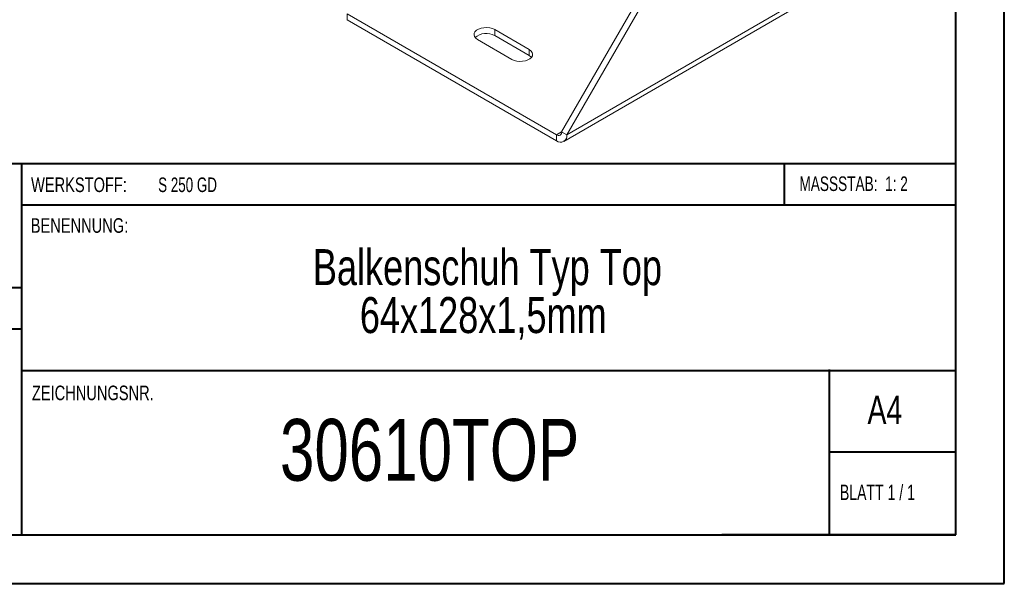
# Model space of a CAD drawing. Header units: millimetres. Extents: x 0 to 210, y 0 to 297.
# Tile 2 of 4: x 109 to 210, y 0 to 58. Entities that reach past the tile are written whole.
import ezdxf

# ---------------------------------------------------------------- set-up
doc = ezdxf.new("R2010")
doc.units = ezdxf.units.MM
doc.styles.add('SLDTEXTSTYLE0', font='TXT', dxfattribs={"width": 0.75})
doc.styles.add('SLDTEXTSTYLE1', font='TXT', dxfattribs={"width": 0.681818})
doc.styles.add('SLDTEXTSTYLE2', font='TXT', dxfattribs={"width": 0.7})
doc.styles.add('SLDTEXTSTYLE3', font='TXT', dxfattribs={"width": 0.6875})

# ---------------------------------------------------------------- blocks, each defined once
blk = doc.blocks.new('SW_NOTE_1')
at = {"color": 0, "linetype": 'Continuous', "lineweight": 0, "char_height": 3.7042, "attachment_point": 2, "style": 'SLDTEXTSTYLE0'}
for s, insert in [('Balkenschuh Typ Top', (24.66, 4.77)), ('64x128x1,5mm', (24.23, -0.16))]:
    blk.add_mtext(s, dxfattribs=dict(at, insert=insert))

msp = doc.modelspace()

# ---------------------------------------------------------------- linework, layer by layer
at = {"color": 7, "linetype": 'Continuous', "lineweight": 40}
for p, q in [((210.08, 0.21), (210.08, 297.21)), ((205.08, 5.21), (205.08, 292.21)), ((205.08, 43.37), (10.11, 43.37)), ((108.91, 43.37), (108.91, 5.12)), ((187.47, 39.12), (187.47, 43.37)), ((205.08, 39.12), (108.91, 39.12)), ((108.91, 30.62), (10.11, 30.62)), ((108.91, 26.37), (10.11, 26.37)), ((108.91, 22.12), (205.08, 22.12)), ((192.08, 5.21), (192.08, 22.21)), ((205.08, 13.71), (192.08, 13.71)), ((10.08, 5.21), (205.08, 5.21)), ((205.08, 5.21), (180.99, 5.21)), ((0.08, 0.21), (210.08, 0.21))]:
    msp.add_line(p, q, dxfattribs=at)
at = {"color": 7, "linetype": 'Continuous', "lineweight": 15}
for p, q in [((164.52, 46.66), (175.48, 65.64)), ((165.05, 46.35), (176.01, 65.34)), ((165.05, 46.35), (188.74, 60.03)), ((142.43, 58.8), (163.99, 46.35)), ((142.43, 58.8), (142.43, 58.19)), ((164.74, 45.67), (188.43, 59.34)), ((142.43, 58.19), (163.99, 45.74)), ((161.16, 55.13), (157.63, 57.17)), ((157.63, 56.56), (157.63, 57.17)), ((155.86, 56.15), (159.4, 54.11)), ((161.16, 54.52), (157.63, 56.56)), ((161.16, 54.52), (161.16, 55.13)), ((164.52, 46.66), (163.99, 46.35)), ((164.52, 46.66), (165.05, 46.35)), ((163.99, 46.35), (163.99, 45.74))]:
    msp.add_line(p, q, dxfattribs=at)
at = {"color": 7, "linetype": 'Continuous', "lineweight": 15, "flags": 128}
for points in [[(157.63, 57.17), (157.39, 57.28), (157.12, 57.35), (156.82, 57.38), (156.52, 57.37), (156.23, 57.32), (155.97, 57.23), (155.76, 57.11), (155.6, 56.96), (155.51, 56.79), (155.5, 56.62), (155.55, 56.45), (155.67, 56.29), (155.86, 56.15)], [(159.4, 54.11), (159.63, 54), (159.91, 53.93), (160.2, 53.9), (160.5, 53.91), (160.79, 53.96), (161.05, 54.05), (161.26, 54.17), (161.42, 54.32), (161.51, 54.49), (161.53, 54.66), (161.47, 54.83), (161.35, 54.99), (161.16, 55.13)], [(161.41, 54.31), (161.35, 54.38), (161.16, 54.52)]]:
    msp.add_lwpolyline(points, dxfattribs=at)
at = {"color": 7, "linetype": 'Continuous', "lineweight": 15}
for centre, radius, start, end in [((156.76, 55.02), 1.76, 60.6485, 130.912), ((164.2, 46.61), 0.328, 230.7967, 9.214), ((164.41, 46.25), 0.655, 230.7967, 9.214)]:
    msp.add_arc(centre, radius, start, end, dxfattribs=at)

# ---------------------------------------------------------------- block references
at = {"color": 7, "linetype": 'Continuous', "lineweight": 0}
msp.add_blockref('SW_NOTE_1', (132.22, 29.82), dxfattribs=at)

# ---------------------------------------------------------------- texts
for s, insert, char_height, attachment_point, style in [('WERKSTOFF:', (109.91, 41.96), 1.5, 1, 'SLDTEXTSTYLE0'), ('S 250 GD', (122.99, 41.96), 1.5, 1, 'SLDTEXTSTYLE3'), ('MASSSTAB:  1: 2', (188.99, 42.07), 1.5, 1, 'SLDTEXTSTYLE2'), ('BENENNUNG:', (109.88, 37.77), 1.5, 1, 'SLDTEXTSTYLE0'), ('ZEICHNUNGSNR.', (110, 20.55), 1.5, 1, 'SLDTEXTSTYLE0'), ('A4', (196, 19.52), 2.91, 1, 'SLDTEXTSTYLE0'), ('30610TOP', (150.93, 17.12), 6.35, 2, 'SLDTEXTSTYLE0'), ('BLATT 1 / 1', (193.16, 10.36), 1.5875, 1, 'SLDTEXTSTYLE1')]:
    msp.add_mtext(s, dxfattribs=dict(at, insert=insert, char_height=char_height, attachment_point=attachment_point, style=style))

doc.saveas('drawing.dxf')
